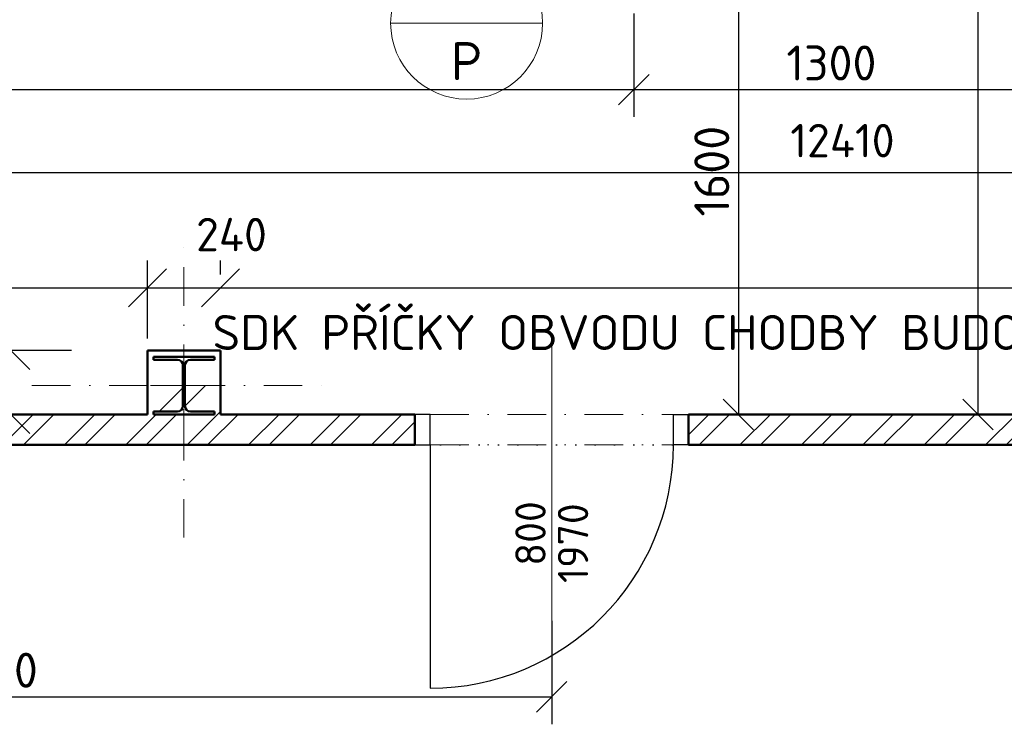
# Model space of a CAD drawing. Header units: millimetres. Extents: x -118752 to 407724, y -73278 to 155058.
# Tile 148 of 256: x 90904 to 94143, y 61864 to 64161. Entities that reach past the tile are written whole.
import ezdxf
from ezdxf.enums import TextEntityAlignment as Align

# ---------------------------------------------------------------- set-up
doc = ezdxf.new("R2010")
doc.units = ezdxf.units.MM
doc.header["$LTSCALE"] = 10
doc.linetypes.add('DASHDOT', pattern=[25.4, 12.7, -6.35, 0, -6.35])
doc.linetypes.add('DOT', pattern=[6.35, 0, -6.35])
for name, color, linetype, lineweight in [('CKBUBLINY', 1, 'Continuous', 18), ('CKBUBLINY_POPIS', 3, 'Continuous', 25), ('CKDVERE_', 7, 'Continuous', 25), ('CKDVERE_NADROVINOU', 1, 'DASHDOT', 18), ('CKDVERE_OSY', 1, 'Continuous', 18), ('CKDVERE_POPIS', 3, 'Continuous', 25), ('CKDVERE_ZARUBNE_RAM', 5, 'Continuous', 25), ('CKKOTY', 3, 'Continuous', 25), ('CKRASTR', 7, 'DASHDOT', 15), ('CKSTENY_REZ', 6, 'Continuous', 50), ('CKTEXTY_MALE', 3, 'Continuous', 18), ('CSPROFILY_OSY', 1, 'DASHDOT', 18), ('CSPROFILY_REZY', 4, 'Continuous', 50), ('srafy', 7, 'Continuous', 18)]:
    doc.layers.add(name, color=color, linetype=linetype, lineweight=lineweight)
doc.layers.add('CKDVERE_DORAZ', color=7, linetype='DOT', lineweight=25, plot=False)
doc.styles.get("Standard").update_dxf_attribs({"font": 'isocpeur.ttf'})
doc.dimstyles.new('CADKON', dxfattribs={"dimscale": 50, "dimtxt": 2.2, "dimasz": 2.5, "dimexe": 1.8, "dimexo": 5, "dimgap": 0.6, "dimtad": 1, "dimrnd": 1, "dimtxsty": 'Standard', "dimblk1": 'OBLIQUE', "dimblk2": 'OBLIQUE', "dimsah": 1, "dimcen": 2.5, "dimadec": 1, "dimazin": 2, "dimtfac": 1, "dimtdec": 4, "dimtix": 1, "dimtmove": 2, "dimatfit": 3, "dimldrblk": 'OPEN30', "dimfxl": 5, "dimfxlon": 1, "dimtolj": 1, "dimarcsym": 0})
doc.dimstyles.new('CADKON obrazky', dxfattribs={"dimscale": 50, "dimtxt": 2.2, "dimasz": 2.5, "dimexe": 1.8, "dimexo": 2, "dimgap": 0.6, "dimtad": 1, "dimrnd": 1, "dimtxsty": 'Standard', "dimblk1": 'OBLIQUE', "dimblk2": 'OBLIQUE', "dimsah": 1, "dimcen": 2.5, "dimadec": 1, "dimazin": 2, "dimtfac": 1, "dimtdec": 4, "dimtix": 1, "dimtmove": 2, "dimatfit": 3, "dimldrblk": 'OPEN30', "dimfxl": 5, "dimfxlon": 1, "dimtolj": 1, "dimarcsym": 0})

# ---------------------------------------------------------------- blocks, each defined once
blk = doc.blocks.new('_OBLIQUE')
at = {"color": 0, "linetype": 'ByBlock'}
blk.add_line((-0.5, -0.5), (0.5, 0.5), dxfattribs=at)
blk = doc.blocks.new('*D7863')
at = {"layer": 'CKKOTY', "color": 0, "lineweight": -2}
for p, q in [((99464.4, 64108.2), (99464.4, 63748.2)), ((99464.4, 63658.2), (87054.4, 63658.2)), ((87054.4, 63213.2), (87054.4, 63568.2))]:
    blk.add_line(p, q, dxfattribs=at)
at = {"layer": 'Defpoints', "color": 0}
for p in [(87054.4, 63713.2), (87054.4, 63658.2), (99464.4, 63608.2)]:
    blk.add_point(p, dxfattribs=at)
at = {"layer": 'CKKOTY', "color": 0, "lineweight": -2, "xscale": 125, "yscale": 125, "zscale": 125, "rotation": 180}
blk.add_blockref('_OBLIQUE', (87054.4, 63658.2), dxfattribs=at)
at = {"layer": 'CKKOTY', "color": 0, "lineweight": -2, "xscale": 125, "yscale": 125, "zscale": 125}
blk.add_blockref('_OBLIQUE', (99464.4, 63658.2), dxfattribs=at)
at = {"layer": 'CKKOTY', "color": 0, "insert": (93610.6, 63763.6), "char_height": 110, "attachment_point": 5}
blk.add_mtext('\\A1;12410', dxfattribs=at)
blk = doc.blocks.new('_Open30')
at = {"color": 0, "lineweight": -2}
for p, q in [((-1, 0.268), (0, 0)), ((0, 0), (-1, -0.268)), ((0, 0), (-1, 0))]:
    blk.add_line(p, q, dxfattribs=at)
blk = doc.blocks.new('*D8687')
at = {"layer": 'CKKOTY', "color": 0, "lineweight": -2}
for p, q in [((88954.4, 62184.9), (88954.4, 61844.9)), ((92654.4, 62184.9), (92654.4, 61844.9)), ((88954.4, 61934.9), (92654.4, 61934.9))]:
    blk.add_line(p, q, dxfattribs=at)
at = {"layer": 'Defpoints', "color": 0}
for p in [(88954.4, 62472.7), (92654.4, 62414.7), (92654.4, 61934.9)]:
    blk.add_point(p, dxfattribs=at)
at = {"layer": 'CKKOTY', "color": 0, "lineweight": -2, "xscale": 100, "yscale": 100, "zscale": 100, "rotation": 180}
blk.add_blockref('_OBLIQUE', (88954.4, 61934.9), dxfattribs=at)
at = {"layer": 'CKKOTY', "color": 0, "lineweight": -2, "xscale": 100, "yscale": 100, "zscale": 100}
blk.add_blockref('_OBLIQUE', (92654.4, 61934.9), dxfattribs=at)
at = {"layer": 'CKKOTY', "color": 0, "insert": (90804.4, 62022.4), "char_height": 115, "attachment_point": 5}
blk.add_mtext('\\A1;3700', dxfattribs=at)
blk = doc.blocks.new('*D8701')
at = {"layer": 'CKKOTY', "color": 0, "lineweight": -2}
for p, q in [((93024.4, 64463.2), (93358.4, 64463.2)), ((93268.4, 64463.2), (93268.4, 62863.2)), ((93154.4, 62863.2), (93358.4, 62863.2))]:
    blk.add_line(p, q, dxfattribs=at)
at = {"layer": 'Defpoints', "color": 0}
for p in [(92924.4, 64463.2), (93054.4, 62863.2), (93268.4, 62863.2)]:
    blk.add_point(p, dxfattribs=at)
at = {"layer": 'CKKOTY', "color": 0, "lineweight": -2, "xscale": 100, "yscale": 100, "zscale": 100}
for p, rotation in [((93268.4, 64463.2), 90), ((93268.4, 62863.2), 270)]:
    blk.add_blockref('_OBLIQUE', p, dxfattribs=dict(at, rotation=rotation))
at = {"layer": 'CKKOTY', "color": 0, "insert": (93180.9, 63663.2), "char_height": 115, "attachment_point": 5, "rotation": 90}
blk.add_mtext('\\A1;1600', dxfattribs=at)
blk = doc.blocks.new('*D8703')
at = {"layer": 'CKKOTY', "color": 0, "lineweight": -2}
for p, q in [((94124.4, 66463.2), (93966.5, 66463.2)), ((94056.5, 66463.2), (94056.5, 62863.2)), ((94106.9, 62863.2), (93966.5, 62863.2))]:
    blk.add_line(p, q, dxfattribs=at)
at = {"layer": 'Defpoints', "color": 0}
for p in [(94224.4, 66463.2), (94056.5, 62863.2), (94206.9, 62863.2)]:
    blk.add_point(p, dxfattribs=at)
at = {"layer": 'CKKOTY', "color": 0, "lineweight": -2, "xscale": 100, "yscale": 100, "zscale": 100}
for p, rotation in [((94056.5, 66463.2), 90), ((94056.5, 62863.2), 270)]:
    blk.add_blockref('_OBLIQUE', p, dxfattribs=dict(at, rotation=rotation))
at = {"layer": 'CKKOTY', "color": 0, "insert": (93969, 64451.5), "char_height": 115, "attachment_point": 5, "rotation": 90}
blk.add_mtext('\\A1;3600', dxfattribs=at)
blk = doc.blocks.new('*D8704')
at = {"layer": 'CKKOTY', "color": 0, "lineweight": -2}
for p, q in [((87054.4, 64181.4), (87054.4, 63841.4)), ((92924.4, 64181.4), (92924.4, 63841.4)), ((87054.4, 63931.4), (92924.4, 63931.4))]:
    blk.add_line(p, q, dxfattribs=at)
at = {"layer": 'Defpoints', "color": 0}
for p in [(92924.4, 64463.2), (87054.4, 64451.5), (92924.4, 63931.4)]:
    blk.add_point(p, dxfattribs=at)
at = {"layer": 'CKKOTY', "color": 0, "lineweight": -2, "xscale": 100, "yscale": 100, "zscale": 100, "rotation": 180}
blk.add_blockref('_OBLIQUE', (87054.4, 63931.4), dxfattribs=at)
at = {"layer": 'CKKOTY', "color": 0, "lineweight": -2, "xscale": 100, "yscale": 100, "zscale": 100}
blk.add_blockref('_OBLIQUE', (92924.4, 63931.4), dxfattribs=at)
at = {"layer": 'CKKOTY', "color": 0, "insert": (89989.4, 64018.9), "char_height": 115, "attachment_point": 5}
blk.add_mtext('\\A1;5870', dxfattribs=at)
blk = doc.blocks.new('*D8705')
at = {"layer": 'CKKOTY', "color": 0, "lineweight": -2}
for p, q in [((92924.4, 64181.4), (92924.4, 63841.4)), ((94224.4, 64181.4), (94224.4, 63841.4)), ((92924.4, 63931.4), (94224.4, 63931.4))]:
    blk.add_line(p, q, dxfattribs=at)
at = {"layer": 'Defpoints', "color": 0}
for p in [(92924.4, 64463.2), (94224.4, 64433.2), (94224.4, 63931.4)]:
    blk.add_point(p, dxfattribs=at)
at = {"layer": 'CKKOTY', "color": 0, "lineweight": -2, "xscale": 100, "yscale": 100, "zscale": 100, "rotation": 180}
blk.add_blockref('_OBLIQUE', (92924.4, 63931.4), dxfattribs=at)
at = {"layer": 'CKKOTY', "color": 0, "lineweight": -2, "xscale": 100, "yscale": 100, "zscale": 100}
blk.add_blockref('_OBLIQUE', (94224.4, 63931.4), dxfattribs=at)
at = {"layer": 'CKKOTY', "color": 0, "insert": (93574.4, 64018.9), "char_height": 115, "attachment_point": 5}
blk.add_mtext('\\A1;1300', dxfattribs=at)
blk = doc.blocks.new('*D8843')
at = {"layer": 'CKKOTY', "color": 0, "lineweight": -2}
for p, q in [((87054.4, 63113.2), (87054.4, 63369.9)), ((91324.4, 63113.2), (91324.4, 63369.9)), ((87054.4, 63279.9), (91324.4, 63279.9))]:
    blk.add_line(p, q, dxfattribs=at)
at = {"layer": 'Defpoints', "color": 0}
for p in [(91324.4, 63279.9), (87054.4, 62863.2), (91324.4, 62863.2)]:
    blk.add_point(p, dxfattribs=at)
at = {"layer": 'CKKOTY', "color": 0, "lineweight": -2, "xscale": 125, "yscale": 125, "zscale": 125, "rotation": 180}
blk.add_blockref('_OBLIQUE', (87054.4, 63279.9), dxfattribs=at)
at = {"layer": 'CKKOTY', "color": 0, "lineweight": -2, "xscale": 125, "yscale": 125, "zscale": 125}
blk.add_blockref('_OBLIQUE', (91324.4, 63279.9), dxfattribs=at)
at = {"layer": 'CKKOTY', "color": 0, "insert": (89189.4, 63364.9), "char_height": 110, "attachment_point": 5}
blk.add_mtext('\\A1;4270', dxfattribs=at)
blk = doc.blocks.new('*D8844')
at = {"layer": 'CKKOTY', "color": 0, "lineweight": -2}
for p, q in [((91324.4, 63113.2), (91324.4, 63369.9)), ((91564.4, 63323.2), (91564.4, 63369.9)), ((91324.4, 63279.9), (91564.4, 63279.9))]:
    blk.add_line(p, q, dxfattribs=at)
at = {"layer": 'Defpoints', "color": 0}
for p in [(91564.4, 63279.9), (91564.4, 63073.2), (91324.4, 62863.2)]:
    blk.add_point(p, dxfattribs=at)
at = {"layer": 'CKKOTY', "color": 0, "lineweight": -2, "xscale": 125, "yscale": 125, "zscale": 125, "rotation": 180}
blk.add_blockref('_OBLIQUE', (91324.4, 63279.9), dxfattribs=at)
at = {"layer": 'CKKOTY', "color": 0, "lineweight": -2, "xscale": 125, "yscale": 125, "zscale": 125}
blk.add_blockref('_OBLIQUE', (91564.4, 63279.9), dxfattribs=at)
at = {"layer": 'CKKOTY', "color": 0, "insert": (91600.8, 63454.7), "char_height": 110, "attachment_point": 5}
blk.add_mtext('\\A1;240', dxfattribs=at)
blk = doc.blocks.new('*D8845')
at = {"layer": 'CKKOTY', "color": 0, "lineweight": -2}
for p, q in [((91564.4, 63323.2), (91564.4, 63369.9)), ((97324.4, 63113.2), (97324.4, 63369.9)), ((91564.4, 63279.9), (97324.4, 63279.9))]:
    blk.add_line(p, q, dxfattribs=at)
at = {"layer": 'Defpoints', "color": 0}
for p in [(97324.4, 63279.9), (91564.4, 63073.2), (97324.4, 62863.2)]:
    blk.add_point(p, dxfattribs=at)
at = {"layer": 'CKKOTY', "color": 0, "lineweight": -2, "xscale": 125, "yscale": 125, "zscale": 125, "rotation": 180}
blk.add_blockref('_OBLIQUE', (91564.4, 63279.9), dxfattribs=at)
at = {"layer": 'CKKOTY', "color": 0, "lineweight": -2, "xscale": 125, "yscale": 125, "zscale": 125}
blk.add_blockref('_OBLIQUE', (97324.4, 63279.9), dxfattribs=at)
at = {"layer": 'CKKOTY', "color": 0, "insert": (94444.4, 63364.9), "char_height": 110, "attachment_point": 5}
blk.add_mtext('\\A1;5760', dxfattribs=at)
blk = doc.blocks.new('*D8849')
at = {"layer": 'CKKOTY', "color": 0, "lineweight": -2}
for p, q in [((91074.4, 63073.2), (90784.6, 63073.2)), ((90874.6, 63073.2), (90874.6, 62863.2)), ((91074.4, 62863.2), (90784.6, 62863.2))]:
    blk.add_line(p, q, dxfattribs=at)
at = {"layer": 'Defpoints', "color": 0}
for p in [(91324.4, 63073.2), (90874.6, 62863.2), (91324.4, 62863.2)]:
    blk.add_point(p, dxfattribs=at)
at = {"layer": 'CKKOTY', "color": 0, "lineweight": -2, "xscale": 125, "yscale": 125, "zscale": 125}
for p, rotation in [((90874.6, 63073.2), 270), ((90874.6, 62863.2), 90)]:
    blk.add_blockref('_OBLIQUE', p, dxfattribs=dict(at, rotation=rotation))
at = {"layer": 'CKKOTY', "color": 0, "insert": (90789.6, 62968.2), "char_height": 110, "attachment_point": 5, "rotation": 90}
blk.add_mtext('\\A1;210', dxfattribs=at)
blk = doc.blocks.new('CK_BUBBLE_2_0_0')
at = {"color": 0, "linetype": 'ByBlock', "lineweight": -2}
blk.add_line((1, 0), (-1, 0), dxfattribs=at)
blk.add_circle((0, 0), 1, dxfattribs=at)
blk = doc.blocks.new('CK_S_EXT_HEAHEA200')
for p, q in [((-100, 95), (100, 95)), ((-100, 95), (-100, 85)), ((-100, 85), (-21.25, 85)), ((-3.25, -67), (-3.25, 67)), ((3.25, -67), (3.25, 67)), ((100, 85), (21.25, 85)), ((100, 95), (100, 85)), ((-100, -95), (-100, -85)), ((-100, -85), (-21.25, -85)), ((-100, -95), (100, -95)), ((100, -85), (21.25, -85)), ((100, -95), (100, -85))]:
    blk.add_line(p, q)
for centre, start, end in [((-21.25, 67), 0, 90), ((21.25, 67), 90, 180), ((-21.25, -67), 270, 0), ((21.25, -67), 180, 270)]:
    blk.add_arc(centre, 18, start, end)

msp = doc.modelspace()

# ---------------------------------------------------------------- hatches: boundary and pattern name
at = {"layer": 'srafy', "transparency": 33554661}
h = msp.add_hatch(dxfattribs=at)
h.set_pattern_fill('ANSI32', color=256, scale=15, style=0)
edge = h.paths.add_edge_path()
edge.add_line((89404.387, 62863.162), (89404.387, 62763.162))
edge.add_line((89404.387, 62763.162), (91444.387, 62763.162))
edge.add_line((91444.387, 62763.162), (91444.387, 62863.162))
edge.add_line((91444.387, 62863.162), (91344.387, 62863.162))
edge.add_line((91344.387, 62863.162), (91344.387, 62873.162))
edge.add_line((91344.387, 62873.162), (91423.137, 62873.162))
edge.add_arc((91423.137, 62891.162), 18, 270, 360)
edge.add_line((91441.137, 62891.162), (91441.137, 62958.162))
edge.add_line((91441.137, 62958.162), (91324.387, 62958.162))
edge.add_line((91324.387, 62958.162), (91324.387, 62863.162))
edge.add_line((91324.387, 62863.162), (89404.387, 62863.162))
h.paths.add_polyline_path([(88504.387, 62863.162), (87054.387, 62863.162), (87054.387, 62858.162), (87054.387, 62763.162), (88504.387, 62763.162)])
edge = h.paths.add_edge_path()
edge.add_line((91564.387, 62863.162), (91564.387, 62958.162))
edge.add_line((91564.387, 62958.162), (91447.637, 62958.162))
edge.add_line((91447.637, 62958.162), (91447.637, 62891.162))
edge.add_arc((91465.637, 62891.162), 18, 180, 270)
edge.add_line((91465.637, 62873.162), (91544.387, 62873.162))
edge.add_line((91544.387, 62873.162), (91544.387, 62863.162))
edge.add_line((91544.387, 62863.162), (91444.387, 62863.162))
edge.add_line((91444.387, 62863.162), (91444.387, 62763.162))
edge.add_line((91444.387, 62763.162), (92204.387, 62763.162))
edge.add_line((92204.387, 62763.162), (92204.387, 62863.162))
edge.add_line((92204.387, 62863.162), (91564.387, 62863.162))
h.paths.add_polyline_path([(93104.387, 62763.162), (97414.387, 62763.162), (97414.387, 62863.162), (97344.387, 62863.162), (97324.387, 62863.162), (93104.387, 62863.162)])
h.paths.add_polyline_path([(97414.387, 59082.662), (97564.387, 59082.662), (97564.387, 60563.162), (97564.387, 60713.162), (97564.387, 61373.162), (97564.387, 61433.162), (97564.387, 62863.162), (97414.387, 62863.162), (97414.387, 62763.162)])

# ---------------------------------------------------------------- linework, layer by layer
at = {"layer": 'CKDVERE_'}
msp.add_line((92254.387, 62763.162), (92254.387, 61963.162), dxfattribs=at)
msp.add_arc((92254.387, 62763.162), 800, 270, 0, dxfattribs=at)
at = {"layer": 'CKDVERE_DORAZ'}
msp.add_line((92224.387, 62763.162), (93124.387, 62763.162), dxfattribs=at)
at = {"layer": 'CKDVERE_NADROVINOU'}
for p, q in [((92254.387, 62863.162), (93054.387, 62863.162)), ((92254.387, 62763.162), (93054.387, 62763.162))]:
    msp.add_line(p, q, dxfattribs=at)
at = {"layer": 'CKDVERE_OSY'}
msp.add_line((92654.387, 61966.782), (92654.387, 63127.162), dxfattribs=at)
at = {"layer": 'CKDVERE_ZARUBNE_RAM'}
for p, q in [((92254.387, 62863.162), (92204.387, 62863.162)), ((92204.387, 62863.162), (92204.387, 62763.162)), ((92254.387, 62763.162), (92254.387, 62863.162)), ((93054.387, 62763.162), (93054.387, 62863.162)), ((93054.387, 62863.162), (93104.387, 62863.162)), ((93104.387, 62863.162), (93104.387, 62763.162)), ((92204.387, 62763.162), (92254.387, 62763.162)), ((93104.387, 62763.162), (93054.387, 62763.162))]:
    msp.add_line(p, q, dxfattribs=at)
at = {"layer": 'CKRASTR'}
for p, q in [((91444.387, 62458.162), (91444.387, 63458.162)), ((90944.387, 62958.162), (91944.387, 62958.162))]:
    msp.add_line(p, q, dxfattribs=at)
at = {"layer": 'CKSTENY_REZ'}
for p, q in [((91324.387, 62863.162), (91324.387, 63073.162)), ((91324.387, 63073.162), (91564.387, 63073.162)), ((91564.387, 63073.162), (91564.387, 62863.162)), ((89404.387, 62863.162), (91324.387, 62863.162)), ((91564.387, 62863.162), (92204.387, 62863.162)), ((92204.387, 62863.162), (92204.387, 62763.162)), ((93104.387, 62863.162), (93104.387, 62763.162)), ((93104.387, 62863.162), (97324.387, 62863.162)), ((89404.387, 62763.162), (92204.387, 62763.162)), ((93104.387, 62763.162), (97414.387, 62763.162))]:
    msp.add_line(p, q, dxfattribs=at)
at = {"layer": 'CSPROFILY_OSY'}
for p, q in [((91444.387, 62753.162), (91444.387, 63063.162)), ((91334.387, 62958.162), (91554.387, 62958.162))]:
    msp.add_line(p, q, dxfattribs=at)

# ---------------------------------------------------------------- block references
at = {"layer": 'CKBUBLINY'}
ref = msp.add_blockref('CK_BUBBLE_2_0_0', (92374.387, 64150.003), dxfattribs=dict(at, xscale=250, yscale=250, zscale=250))
ref.add_attrib('NUM1', '21', dxfattribs={"layer": 'CKBUBLINY_POPIS', "height": 125}).set_placement((92374.387, 64212.503), align=Align.CENTER)
ref.add_attrib('NUM2', 'P', dxfattribs={"layer": 'CKBUBLINY_POPIS', "height": 125}).set_placement((92374.387, 64087.503), align=Align.TOP_CENTER)
at = {"layer": 'CSPROFILY_REZY'}
msp.add_blockref('CK_S_EXT_HEAHEA200', (91444.387, 62958.162), dxfattribs=at)

# ---------------------------------------------------------------- texts
at = {"layer": 'CKDVERE_POPIS'}
msp.add_text(' 1970', height=100, rotation=90, dxfattribs=at).set_placement((92674.387, 62408.162), align=Align.TOP_CENTER)
msp.add_text('  800', height=100, rotation=90, dxfattribs=at).set_placement((92634.387, 62408.162), align=Align.CENTER)
at = {"layer": 'CKTEXTY_MALE'}
msp.add_text('SDK PŘÍČKY OBVODU CHODBY BUDOU ZAKONČENY V ÚROVNI STROPNÍ DESKY', height=115, dxfattribs=at).set_placement((91538.428, 63075.267))

# ---------------------------------------------------------------- dimensions: what is measured, and where the dimension line sits
at = {"layer": 'CKKOTY'}
dim = msp.add_linear_dim(base=(94056.527, 62863.162), p1=(94224.387, 66463.162), p2=(94206.931, 62863.162), angle=90, dimstyle='CADKON obrazky', override={"dimtxt": 2.3, "dimasz": 2}, dxfattribs=at)
dim.commit()
dim.dimension.update_dxf_attribs({"geometry": '*D8703', "text_midpoint": (93969.027, 64451.494), "dimtype": 160})
dim = msp.add_linear_dim(base=(93268.424474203, 62863.162350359), p1=(92924.387292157, 64463.167350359), p2=(93054.387292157, 62863.162350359), angle=90, dimstyle='CADKON obrazky', override={"dimtxt": 2.3, "dimasz": 2, "dimtmove": 2}, dxfattribs=at)
dim.commit()
dim.dimension.update_dxf_attribs({"geometry": '*D8701', "text_midpoint": (93180.924474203, 63663.164850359)})
for base, p1, p2, dimstyle, override, picture, middle in [((92924.387, 63931.405), (87054.387, 64451.494), (92924.387, 64463.167), 'CADKON obrazky', {"dimtxt": 2.3, "dimasz": 2}, '*D8704', (89989.387, 64018.905)), ((94224.387, 63931.405), (92924.387, 64463.167), (94224.387, 64433.162), 'CADKON obrazky', {"dimtxt": 2.3, "dimasz": 2, "dimtmove": 2}, '*D8705', (93574.387, 64018.905)), ((97324.387, 63279.948), (91564.387, 63073.162), (97324.387, 62863.162), 'CADKON', {"dimtmove": 2}, '*D8845', (94444.387, 63364.948)), ((92654.387, 61934.94), (88954.387, 62472.662), (92654.387, 62414.67), 'CADKON obrazky', {"dimtxt": 2.3, "dimasz": 2, "dimtmove": 2}, '*D8687', (90804.387, 62022.44))]:
    dim = msp.add_linear_dim(base=base, p1=p1, p2=p2, dimstyle=dimstyle, override=override, dxfattribs=at)
    dim.commit()
    dim.dimension.update_dxf_attribs({"geometry": picture, "text_midpoint": middle})
for base, p1, p2, override, picture, middle in [((87054.387, 63658.162), (99464.387, 63608.162), (87054.387, 63713.162), {"dimscale": 50, "dimexo": 10, "dimtmove": 2}, '*D7863', (93610.619, 63763.625)), ((91564.387, 63279.948), (91324.387, 62863.162), (91564.387, 63073.162), {"dimtmove": 2}, '*D8844', (91600.776, 63454.71))]:
    dim = msp.add_linear_dim(base=base, p1=p1, p2=p2, dimstyle='CADKON', override=override, dxfattribs=at)
    dim.commit()
    dim.dimension.update_dxf_attribs({"geometry": picture, "text_midpoint": middle, "dimtype": 160})
dim = msp.add_linear_dim(base=(91324.387, 63279.948), p1=(87054.387, 62863.162), p2=(91324.387, 62863.162), dimstyle='CADKON', dxfattribs=at)
dim.commit()
dim.dimension.update_dxf_attribs({"geometry": '*D8843', "text_midpoint": (89189.387, 63364.948)})
dim = msp.add_linear_dim(base=(90874.629, 62863.162), p1=(91324.387, 63073.162), p2=(91324.387, 62863.162), angle=90, dimstyle='CADKON', dxfattribs=at)
dim.commit()
dim.dimension.update_dxf_attribs({"geometry": '*D8849', "text_midpoint": (90789.629, 62968.162)})

doc.saveas('drawing.dxf')
